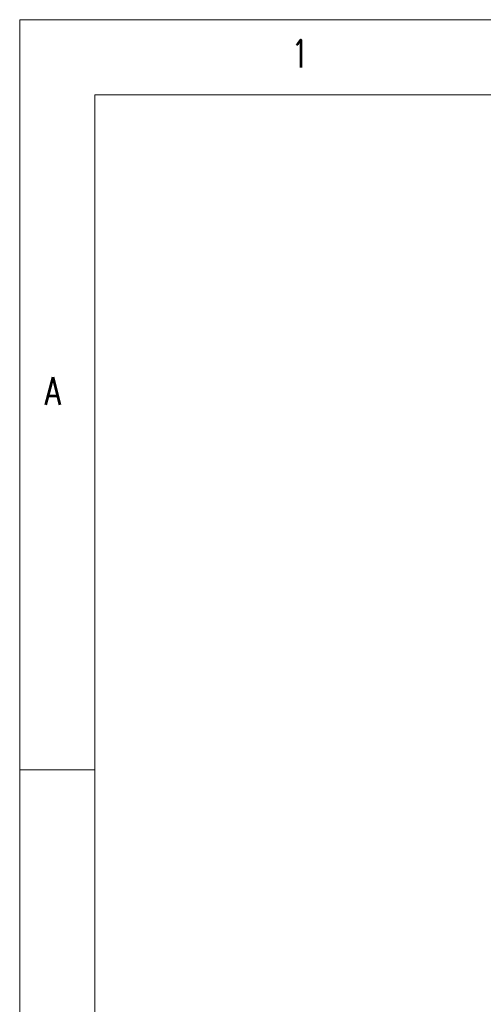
# Model space of a CAD drawing. Header units: millimetres. Extents: x 5 to 292, y 5 to 205.
# Tile 8 of 19: x 5 to 36, y 139 to 205. Entities that reach past the tile are written whole.
import ezdxf

# ---------------------------------------------------------------- set-up
doc = ezdxf.new("R2010")
doc.units = ezdxf.units.MM
doc.styles.add('SLDTEXTSTYLE0', font='TXT', dxfattribs={"width": 0.75, "bigfont": 'bigfont'})

msp = doc.modelspace()

# ---------------------------------------------------------------- linework, layer by layer
at = {"color": 7, "linetype": 'Continuous', "lineweight": 18}
for p, q in [((292, 205), (5, 205)), ((5, 205), (5, 5)), ((287, 200), (10, 200)), ((10, 200), (10, 10)), ((10, 155), (5, 155))]:
    msp.add_line(p, q, dxfattribs=at)

# ---------------------------------------------------------------- texts
at = {"color": 7, "linetype": 'Continuous', "lineweight": 0, "char_height": 1.852, "attachment_point": 1, "style": 'SLDTEXTSTYLE0'}
for s, insert in [('1', (23.083, 203.668)), ('A', (6.667, 181.168))]:
    msp.add_mtext(s, dxfattribs=dict(at, insert=insert))

doc.saveas('drawing.dxf')
